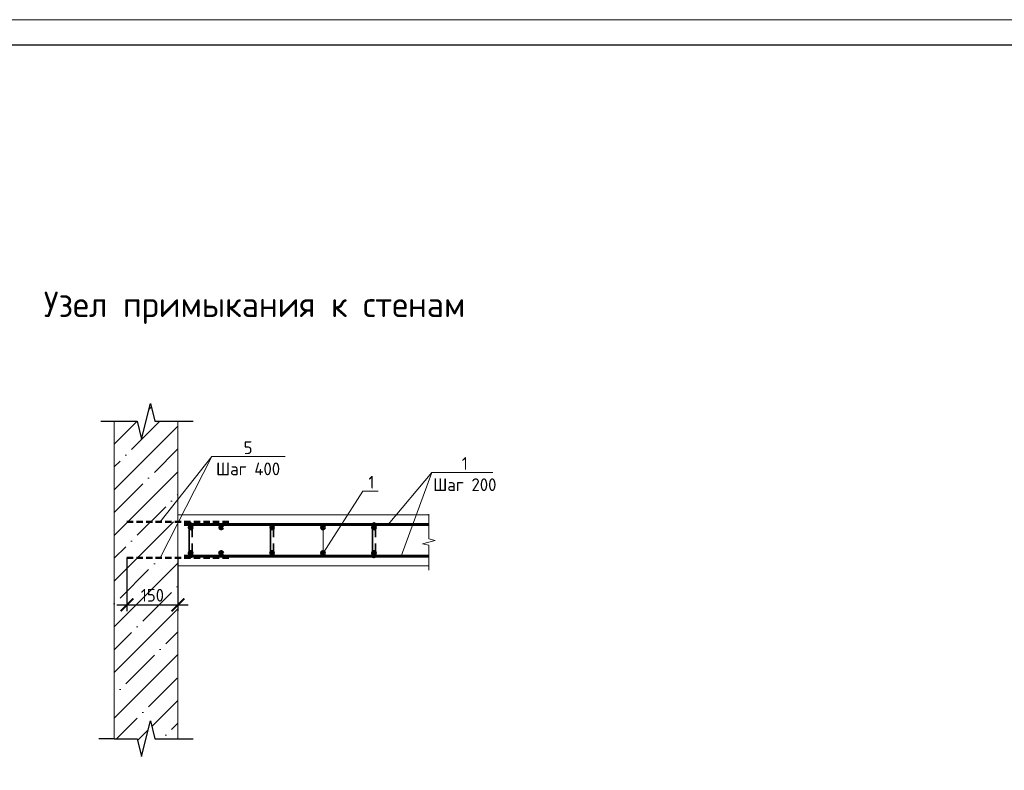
# Model space of a CAD drawing. Header units: millimetres. Extents: x 130535 to 3472113, y -52734 to 121434.
# Tile 86 of 100: x 696683 to 716012, y 19462 to 34210. Entities that reach past the tile are written whole.
import ezdxf
from ezdxf import colors
from ezdxf.entities.mleader import LeaderData, LeaderLine
from ezdxf.enums import TextEntityAlignment as Align
from ezdxf.math import Vec2, Vec3

# ---------------------------------------------------------------- set-up
doc = ezdxf.new("R2010")
doc.units = ezdxf.units.MM
doc.linetypes.add('DASHED2', pattern=[0.375, 0.25, -0.125])
doc.layers.get('DEFPOINTS').update_dxf_attribs({"color": 1, "lineweight": 0})
for name, color, linetype, lineweight in [('Основная 0.35', 200, 'Continuous', 35), ('Основная 0.60', 142, 'Continuous', 60), ('РАЗМЕРЫ', 1, 'Continuous', 9), ('Символы 0.20', 1, 'Continuous', 20), ('Тонкая', 81, 'Continuous', 20), ('Тонкая 0.20', 30, 'Continuous', 20), ('ТОНКИЕ', 7, 'Continuous', 9), ('штриховка', 7, 'Continuous', 18)]:
    doc.layers.add(name, color=color, linetype=linetype, lineweight=lineweight)
doc.layers.add('ТОЛСТЫЕ_ОСНОВНЫЕ', color=6, linetype='Continuous')
doc.styles.add('GOST-2.304_Type-B', font='GOST_Common.ttf')
doc.dimstyles.new('СПДС', dxfattribs={"dimscale": 100, "dimtxt": 2.5, "dimasz": 2.5, "dimexe": 1.25, "dimexo": 0, "dimtad": 1, "dimdec": 0, "dimtxsty": 'GOST-2.304_Type-B', "dimblk": 'ARCHTICK', "dimcen": 2.5, "dimdle": 2, "dimadec": 0, "dimazin": 2, "dimtfac": 0.75, "dimtdec": 0, "dimtmove": 1, "dimatfit": 3, "dimfxl": 1, "dimtolj": 1, "dimarcsym": 1})

# ---------------------------------------------------------------- blocks, each defined once
blk = doc.blocks.new('*U5')
at = {"layer": 'ТОЛСТЫЕ_ОСНОВНЫЕ', "color": 6}
blk.add_lwpolyline([(20, 5), (589, 5), (589, 415), (20, 415)], close=True, dxfattribs=at)
at = {"layer": 'ТОНКИЕ'}
blk.add_lwpolyline([(0, 0), (594, 0), (594, 420), (0, 420)], close=True, dxfattribs=at)
blk = doc.blocks.new('_None')
blk = doc.blocks.new('_ArchTick')
at = {"color": 0, "linetype": 'ByBlock', "const_width": 0.15}
blk.add_lwpolyline([(-0.5, -0.5), (0.5, 0.5)], dxfattribs=at)
blk = doc.blocks.new('*D578')
at = {"layer": 'DEFPOINTS', "color": 0, "linetype": 'Continuous', "lineweight": 0, "transparency": 16777216}
for p in [(698788, 23639), (699788, 23639), (699788, 22713)]:
    blk.add_point(p, dxfattribs=at)
at = {"layer": 'РАЗМЕРЫ', "color": 0, "linetype": 'Continuous', "lineweight": -2, "transparency": 16777216}
for p, q in [((698788, 23639), (698788, 22588)), ((699788, 23639), (699788, 22588)), ((698588, 22713), (699988, 22713))]:
    blk.add_line(p, q, dxfattribs=at)
at = {"layer": 'РАЗМЕРЫ', "color": 0, "linetype": 'Continuous', "lineweight": -2, "transparency": 16777216, "xscale": 250, "yscale": 250, "zscale": 250, "rotation": 180}
blk.add_blockref('_ArchTick', (698788, 22713), dxfattribs=at)
at = {"layer": 'РАЗМЕРЫ', "color": 0, "linetype": 'Continuous', "lineweight": -2, "transparency": 16777216, "xscale": 250, "yscale": 250, "zscale": 250}
blk.add_blockref('_ArchTick', (699788, 22713), dxfattribs=at)
at = {"layer": 'РАЗМЕРЫ', "color": 0, "linetype": 'Continuous', "lineweight": 0, "transparency": 16777216, "insert": (699288, 22901), "char_height": 250, "attachment_point": 5, "style": 'GOST-2.304_Type-B'}
blk.add_mtext('\\A1;150', dxfattribs=at)

msp = doc.modelspace()

# ---------------------------------------------------------------- hatches: boundary and pattern name
at = {"layer": 'штриховка', "linetype": 'Continuous', "lineweight": 0}
h = msp.add_hatch(dxfattribs=at)
h.set_pattern_fill('ANSI35', color=256, scale=100)
h.set_pattern_definition([(45, (-126970.04, 148679.9), (-449.0128, 449.0128), []), (45, (-126521, 148679.9), (-449.0128, 449.0128), [793.75, -158.75, 0, -158.75])])
h.paths.add_polyline_path([(699788.2, 23481.2), (699788.2, 23481.2), (699788.2, 23639.5), (699440.2, 23639.5), (699788.2, 24322.5), (699788.2, 24342), (699440.2, 24342), (699788.2, 24783.5), (699788.2, 26321.2), (699338.2, 26321.2), (699250.7, 26671.2), (699075.7, 25971.2), (698988.2, 26321.2), (698538.2, 26321.2), (698538.2, 20081.2), (698988.2, 20081.2), (699075.7, 19731.2), (699250.7, 20431.2), (699338.2, 20081.2), (699788.2, 20081.2)])

# ---------------------------------------------------------------- linework, layer by layer
at = {"color": 0, "linetype": 'ByBlock', "lineweight": -2}
for p, q in [((698276.8, 26321.2), (698988.2, 26321.2)), ((699338.2, 26321.2), (699788.2, 26321.2)), ((699788.2, 26321.2), (700088.2, 26321.2)), ((698538.2, 20081.2), (698238.2, 20081.2)), ((698538.2, 20081.2), (698988.2, 20081.2)), ((699338.2, 20081.2), (699788.2, 20081.2)), ((699788.2, 20081.2), (700088.2, 20081.2))]:
    msp.add_line(p, q, dxfattribs=at)
at = {"linetype": 'DASHED2', "lineweight": 50, "ltscale": 500}
for p, q in [((700788.2, 24342), (698788.2, 24342)), ((700788.2, 23639.5), (698788.2, 23639.5))]:
    msp.add_line(p, q, dxfattribs=at)
at = {"color": 0, "linetype": 'ByBlock', "lineweight": -2}
for points in [[(698988.2, 26321.2), (699075.7, 25971.2), (699250.7, 26671.2), (699338.2, 26321.2)], [(698988.2, 20081.2), (699075.7, 19731.2), (699250.7, 20431.2), (699338.2, 20081.2)]]:
    msp.add_lwpolyline(points, dxfattribs=at)
at = {"layer": 'Основная 0.35'}
for p, q in [((700008.2, 24291.2), (700008.2, 23671.2)), ((700068.2, 24291.2), (700068.2, 24041.2)), ((701608.2, 24291.2), (701608.2, 23671.2)), ((701668.2, 24291.2), (701668.2, 24041.2)), ((703608.2, 24291.2), (703608.2, 23671.2)), ((703668.2, 24291.2), (703668.2, 24041.2)), ((700068.2, 23671.2), (700068.2, 23921.2)), ((701668.2, 23671.2), (701668.2, 23921.2)), ((703668.2, 23671.2), (703668.2, 23921.2))]:
    msp.add_line(p, q, dxfattribs=at)
for centre, start, end in [((700038.2, 24291.2), 0, 180), ((703638.2, 24291.2), 0, 180), ((700038.2, 23671.2), 180, 0), ((703638.2, 23671.2), 180, 0)]:
    msp.add_arc(centre, 30, start, end, dxfattribs=at)
at = {"layer": 'Основная 0.60'}
for p, q in [((704715.7, 24291.2), (699913.2, 24291.2)), ((704715.7, 23671.2), (699913.2, 23671.2))]:
    msp.add_line(p, q, dxfattribs=at)
for centre in [(700038.2, 24231.2), (700638.2, 24231.2), (701638.2, 24231.2), (702638.2, 24231.2), (703638.2, 24231.2), (700038.2, 23731.2), (700638.2, 23731.2), (701638.2, 23731.2), (702638.2, 23731.2), (703638.2, 23731.2)]:
    msp.add_circle(centre, 30, dxfattribs=at)
at = {"layer": 'РАЗМЕРЫ', "linetype": 'Continuous', "lineweight": 0}
for p, q in [((700452.3, 25626), (699440.2, 23639.5)), ((704774.2, 25314.9), (704173.7, 23671.2))]:
    msp.add_line(p, q, dxfattribs=at)
at = {"layer": 'Символы 0.20'}
for points in [[(703915.2, 24291.2), (704774.2, 25314.9)], [(704774.2, 25314.9), (705968.8, 25314.9)]]:
    msp.add_lwpolyline(points, dxfattribs=at)
at = {"layer": 'Тонкая'}
msp.add_lwpolyline([(704715.7, 23393), (704715.7, 23468), (704715.7, 23882.7), (704590.7, 23914), (704840.7, 23976.5), (704715.7, 24007.7), (704715.7, 24422.5), (704715.7, 24497.5)], dxfattribs=at)
at = {"layer": 'Тонкая 0.20', "ltscale": 6}
for p, q in [((698538.2, 26321.2), (698538.2, 20081.2)), ((699788.2, 20081.2), (699788.2, 26321.2))]:
    msp.add_line(p, q, dxfattribs=at)
at = {"layer": 'Тонкая 0.20'}
for points in [[(699788.2, 24481.2), (704715.7, 24481.2)], [(704715.7, 23481.2), (699788.2, 23481.2), (699788.2, 24481.2)]]:
    msp.add_lwpolyline(points, dxfattribs=at)

# ---------------------------------------------------------------- block references
at = {"xscale": 100, "yscale": 100, "zscale": 100}
msp.add_blockref('*U5', (668365, -7790.1), dxfattribs=at)
msp.add_blockref('*U5', (668365, -7790.1), dxfattribs=at)

# ---------------------------------------------------------------- texts
at = {"layer": 'Символы 0.20', "insert": (705421.3, 25614.9), "char_height": 250, "attachment_point": 2, "style": 'GOST-2.304_Type-B'}
msp.add_mtext('1\\PШаг 200', dxfattribs=at)
at = {"layer": 'ТОНКИЕ', "linetype": 'Continuous', "lineweight": 0, "style": 'GOST-2.304_Type-B'}
msp.add_text('Узел примыкания к стенам', height=500, dxfattribs=at).set_placement((701294.3, 28617.1), align=Align.MIDDLE_CENTER)

# ---------------------------------------------------------------- dimensions: what is measured, and where the dimension line sits
at = {"layer": 'РАЗМЕРЫ', "linetype": 'Continuous', "lineweight": 0}
dim = msp.add_linear_dim(base=(699788.2, 22713.2), p1=(698788.2, 23639.5), p2=(699788.2, 23639.5), text='150', dimstyle='СПДС', dxfattribs=at)
dim.commit()
dim.dimension.update_dxf_attribs({"geometry": '*D578', "text_midpoint": (699288.2, 22900.7)})

# ---------------------------------------------------------------- leaders
at = {"layer": 'Символы 0.20'}
ml = msp.add_multileader_mtext('Standard', dxfattribs=at)
ml.set_content('5\\PШаг 400', color=256, style='GOST-2.304_Type-B')
ml.set_leader_properties(color=256, linetype='ByLayer', lineweight=-1)
ml.set_arrow_properties(name='NONE')
ml.build(insert=Vec2(0, 0))
ml.multileader.update_dxf_attribs({"text_left_attachment_type": 6, "text_right_attachment_type": 6, "dogleg_length": 1, "arrow_head_size": 18, "scale": 20})
ctx = ml.context
ctx.base_point, ctx.scale, ctx.char_height, ctx.arrow_head_size, ctx.landing_gap_size, ctx.plane_origin = Vec3(700552.3, 25626), 20, 250, 18, 9, Vec3(699306.8, 25750.7)
ctx.left_attachment, ctx.right_attachment, ctx.text_align_type = 6, 6, 1
notes = []
notes.append((ctx, [(0, (1, 1, 0), (700452.3, 25626), (1, 0), 100, [(0, [(699440.2, 24342)], 0, [])])]))
ctx.mtext.insert, ctx.mtext.alignment, ctx.mtext.flow_direction = Vec3(701166.6, 25926), 2, 5
ml = msp.add_multileader_mtext('Standard', dxfattribs=at)
ml.set_content('1', color=256, style='GOST-2.304_Type-B')
ml.set_leader_properties(color=256, linetype='ByLayer', lineweight=-1)
ml.set_arrow_properties(name='NONE')
ml.build(insert=Vec2(0, 0))
ml.multileader.update_dxf_attribs({"text_left_attachment_type": 6, "text_right_attachment_type": 6, "dogleg_length": 1, "arrow_head_size": 18, "scale": 20})
ctx = ml.context
ctx.base_point, ctx.scale, ctx.char_height, ctx.arrow_head_size, ctx.landing_gap_size, ctx.plane_origin = Vec3(703519.8, 24947.1), 20, 250, 18, 9, Vec3(701171.5, 29101.2)
ctx.left_attachment, ctx.right_attachment = 6, 6
notes.append((ctx, [(0, (1, 1, 0), (703419.8, 24947.1), (1, 0), 100, [(1, [(702638.2, 24231.2), (702638.2, 23731.2)], 0, [])])]))
ctx.mtext.insert, ctx.mtext.width, ctx.mtext.flow_direction = Vec3(703528.8, 25247.1), 28.429, 5
for ctx, leaders in notes:
    for number, flags, end, landing, length, lines in leaders:
        leader = LeaderData()
        leader.index, (leader.has_last_leader_line, leader.has_dogleg_vector, leader.attachment_direction) = number, flags
        leader.last_leader_point, leader.dogleg_vector, leader.dogleg_length = Vec3(end), Vec3(landing), length
        for number, points, colour, breaks in lines:
            line = LeaderLine()
            line.index, line.vertices, line.color, line.breaks = number, Vec3.list(points), colors.encode_raw_color(colour), breaks
            leader.lines.append(line)
        ctx.leaders.append(leader)

doc.saveas('drawing.dxf')
